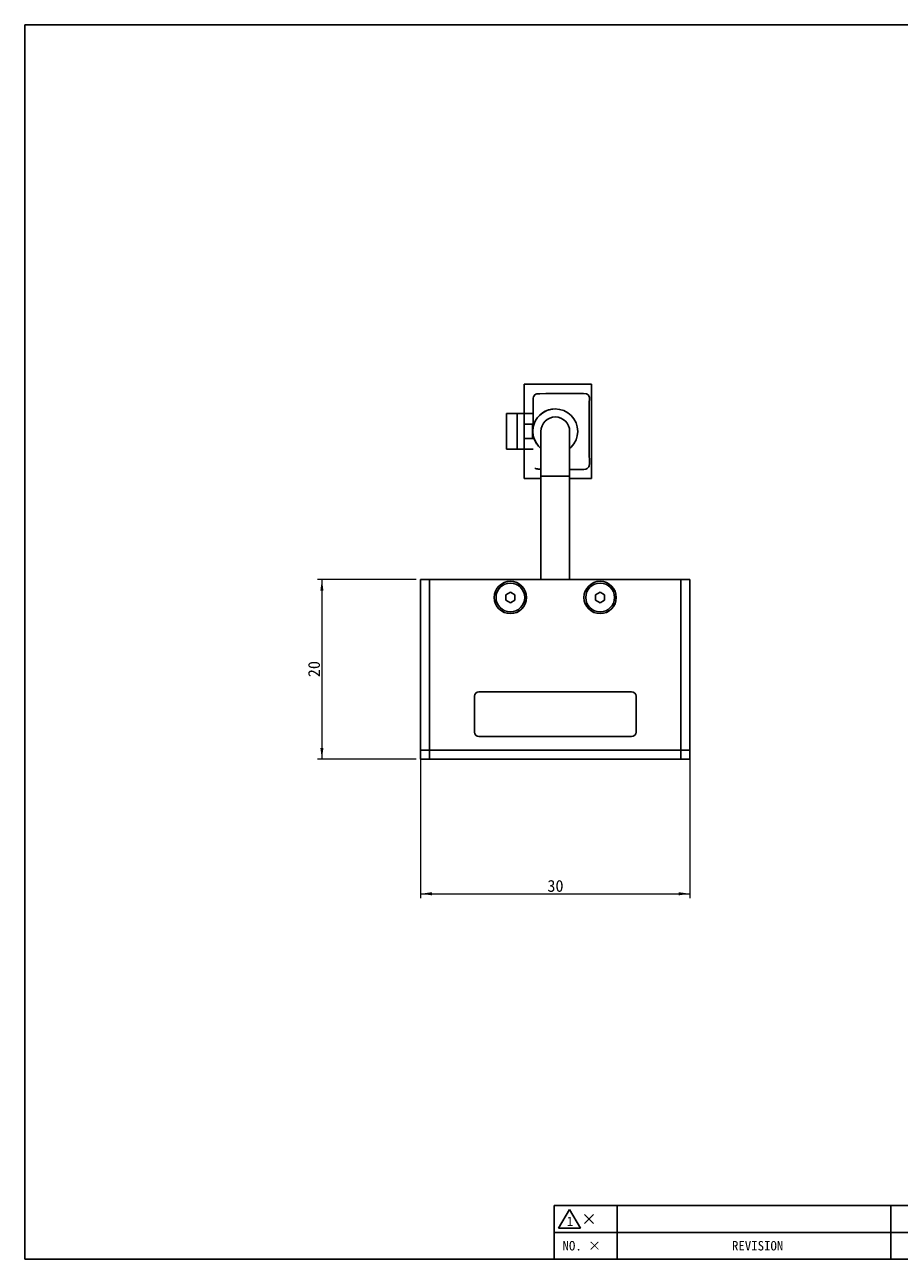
# Model space of a CAD drawing. Header units: millimetres. Extents: x 16 to 409, y 11 to 290.
# Tile 1 of 3: x 16 to 211, y 11 to 286. Entities that reach past the tile are written whole.
import ezdxf

# ---------------------------------------------------------------- set-up
doc = ezdxf.new("R2010")
doc.units = ezdxf.units.MM
doc.layers.add('00_FORMAT', color=7, linetype='Continuous')
doc.styles.add('SLDTEXTSTYLE0', font='MSGOTHIC.TTC')
doc.dimstyles.new('SLDDIMSTYLE0', dxfattribs={"dimtxt": 3.031684, "dimasz": 2.5, "dimexe": 0, "dimexo": 0.0625, "dimgap": 0.757921, "dimtad": 1, "dimdec": 0, "dimlfac": 0.5, "dimrnd": 1e-09, "dimzin": 12, "dimdsep": 46, "dimtxsty": 'SLDTEXTSTYLE0', "dimsah": 1, "dimcen": 0.09, "dimadec": 0, "dimazin": 3, "dimtfac": 1, "dimtdec": 0, "dimtofl": 0, "dimtmove": 0, "dimatfit": 3, "dimfxl": 1, "dimfrac": 2, "dimtolj": 1, "dimtzin": 12, "dimarcsym": 0})

# ---------------------------------------------------------------- blocks, each defined once
blk = doc.blocks.new('_D')
at = {"color": 7, "linetype": 'Continuous', "lineweight": 0}
for p, q in [((103.24, 162.42), (81.24, 162.42)), ((82.24, 162.42), (82.24, 122.42)), ((103.24, 122.42), (81.24, 122.42))]:
    blk.add_line(p, q, dxfattribs=at)
at = {"color": 7, "linetype": 'Continuous', "lineweight": 18}
for points in [[(82.24, 162.42), (81.89, 159.92), (82.59, 159.92)], [(82.24, 122.42), (82.59, 124.92), (81.89, 124.92)]]:
    blk.add_solid(points, dxfattribs=at)
at = {"color": 7, "linetype": 'Continuous', "lineweight": 18, "insert": (79.16, 140.66), "char_height": 2.646, "attachment_point": 1, "rotation": 90, "style": 'SLDTEXTSTYLE0'}
blk.add_mtext('20', dxfattribs=at)
blk = doc.blocks.new('_D_1')
at = {"color": 7, "linetype": 'Continuous', "lineweight": 0}
for p, q in [((104.24, 135.82), (104.24, 91.42)), ((164.24, 123.42), (164.24, 91.42)), ((104.24, 92.42), (164.24, 92.42))]:
    blk.add_line(p, q, dxfattribs=at)
at = {"color": 7, "linetype": 'Continuous', "lineweight": 18}
for points in [[(104.24, 92.42), (106.74, 92.07), (106.74, 92.77)], [(164.24, 92.42), (161.74, 92.77), (161.74, 92.07)]]:
    blk.add_solid(points, dxfattribs=at)
at = {"color": 7, "linetype": 'Continuous', "lineweight": 18, "insert": (132.48, 95.5), "char_height": 2.646, "attachment_point": 1, "style": 'SLDTEXTSTYLE0'}
blk.add_mtext('30', dxfattribs=at)

msp = doc.modelspace()

# ---------------------------------------------------------------- linework, layer by layer
at = {"color": 7, "linetype": 'Continuous', "lineweight": 25}
for p, q in [((127.34, 199.42), (127.34, 205.92)), ((127.34, 205.92), (142.34, 205.92)), ((142.34, 205.92), (142.34, 184.92)), ((123.34, 191.42), (123.34, 199.42)), ((123.34, 199.42), (125.74, 199.42)), ((125.74, 191.42), (125.74, 199.42)), ((125.74, 199.42), (127.34, 199.42)), ((127.34, 199.42), (127.34, 191.42)), ((127.34, 199.42), (129.34, 199.42)), ((127.34, 197.02), (129.34, 197.02)), ((129.14, 197.02), (129.14, 193.82)), ((131.04, 195.42), (131.04, 185.42)), ((137.44, 185.42), (137.44, 195.42)), ((129.34, 193.82), (127.34, 193.82)), ((123.34, 191.42), (125.74, 191.42)), ((127.34, 191.42), (125.74, 191.42)), ((127.34, 191.42), (129.34, 191.42)), ((127.34, 184.92), (127.34, 191.42)), ((131.04, 184.92), (127.34, 184.92)), ((131.04, 185.42), (131.04, 162.42)), ((137.44, 162.42), (137.44, 185.42)), ((142.34, 184.92), (137.44, 184.92)), ((104.24, 124.42), (104.24, 162.42)), ((104.24, 162.42), (106.24, 162.42)), ((162.24, 162.42), (106.24, 162.42)), ((106.24, 162.42), (106.24, 124.42)), ((162.24, 124.42), (162.24, 162.42)), ((162.24, 162.42), (164.24, 162.42)), ((164.24, 162.42), (164.24, 124.42)), ((124.24, 159.57), (123.24, 159)), ((125.24, 159), (124.24, 159.57)), ((144.24, 159.57), (143.24, 159)), ((145.24, 159), (144.24, 159.57)), ((123.24, 159), (123.24, 157.84)), ((123.24, 157.84), (124.24, 157.26)), ((124.24, 157.26), (125.24, 157.84)), ((125.24, 157.84), (125.24, 159)), ((143.24, 159), (143.24, 157.84)), ((143.24, 157.84), (144.24, 157.26)), ((144.24, 157.26), (145.24, 157.84)), ((145.24, 157.84), (145.24, 159)), ((116.24, 136.42), (116.24, 128.42)), ((151.24, 137.42), (117.24, 137.42)), ((152.24, 128.42), (152.24, 136.42)), ((117.24, 127.42), (151.24, 127.42)), ((104.24, 122.42), (104.24, 124.42)), ((104.24, 124.42), (106.24, 124.42)), ((106.24, 124.42), (106.24, 122.42)), ((162.24, 124.42), (106.24, 124.42)), ((162.24, 122.42), (162.24, 124.42)), ((162.24, 124.42), (164.24, 124.42)), ((164.24, 124.42), (164.24, 122.42)), ((106.24, 122.42), (104.24, 122.42)), ((162.24, 122.42), (106.24, 122.42)), ((164.24, 122.42), (162.24, 122.42))]:
    msp.add_line(p, q, dxfattribs=at)
at = {"color": 8, "linetype": 'Continuous', "lineweight": 25}
msp.add_line((137.44, 185.42), (131.04, 185.42), dxfattribs=at)
at = {"color": 7, "linetype": 'Continuous', "lineweight": 18}
for p, q in [((134.98, 17.93), (137.4, 22.13)), ((137.4, 22.13), (139.83, 17.93)), ((142.79, 19), (140.79, 21)), ((140.79, 19), (142.79, 21)), ((139.83, 17.93), (134.98, 17.93))]:
    msp.add_line(p, q, dxfattribs=at)
at = {"color": 7, "linetype": 'Continuous', "lineweight": 25, "flags": 128}
for points in [[(137.44, 186.96), (137.71, 186.96), (138.48, 186.96), (139.33, 186.96), (140.17, 186.96), (140.59, 186.96), (140.96, 186.97), (141.1, 187), (141.21, 187.04), (141.36, 187.13), (141.45, 187.19), (141.71, 187.48), (141.82, 187.77), (141.84, 188.29), (141.84, 188.93), (141.82, 190.14), (141.81, 192.32), (141.8, 196.19), (141.82, 200.1), (141.83, 201.87), (141.84, 202.63), (141.84, 202.98), (141.74, 203.31), (141.56, 203.56), (141.37, 203.72), (141.2, 203.8), (140.52, 203.88), (139.48, 203.88), (138.05, 203.87), (136.68, 203.87), (135.43, 203.87), (134.27, 203.85), (133.19, 203.83), (132.15, 203.82), (130.78, 203.81), (130.15, 203.79), (129.89, 203.7), (129.68, 203.56), (129.51, 203.35), (129.39, 203.1), (129.35, 202.83), (129.35, 202.55), (129.34, 202.23), (129.34, 201.89), (129.34, 201.51), (129.34, 201.11), (129.34, 200.21), (129.34, 199.19), (129.34, 198.06), (129.34, 196.82), (129.34, 196.82)], [(137.44, 186.96), (137.71, 186.96), (138.48, 186.96), (139.33, 186.96), (140.17, 186.96), (140.59, 186.96), (140.96, 186.97), (141.1, 187), (141.21, 187.04), (141.36, 187.13), (141.45, 187.19), (141.71, 187.48), (141.82, 187.77), (141.84, 188.29), (141.84, 188.93), (141.82, 190.14), (141.81, 192.32), (141.8, 196.19), (141.82, 200.1), (141.83, 201.87), (141.84, 202.63), (141.84, 202.98), (141.74, 203.31), (141.56, 203.56), (141.37, 203.72), (141.2, 203.8), (140.52, 203.88), (139.48, 203.88), (138.05, 203.87), (136.68, 203.87), (135.43, 203.87), (134.27, 203.85), (133.19, 203.83), (132.15, 203.82), (130.78, 203.81), (130.15, 203.79), (129.89, 203.7), (129.68, 203.56), (129.51, 203.35), (129.39, 203.1), (129.35, 202.83), (129.35, 202.55), (129.34, 202.23), (129.34, 201.89), (129.34, 201.51), (129.34, 201.11), (129.34, 200.21), (129.34, 199.19), (129.34, 198.06), (129.34, 196.82), (129.34, 196.82)], [(134.24, 200.42), (135.21, 200.32), (136.15, 200.04), (137.02, 199.58), (137.77, 198.95), (138.4, 198.2), (138.86, 197.33), (139.14, 196.39), (139.24, 195.42), (139.14, 194.44), (138.86, 193.51), (138.4, 192.64), (137.77, 191.88), (137.44, 191.61), (137.77, 191.88), (138.4, 192.64), (138.86, 193.51), (139.14, 194.44), (139.24, 195.42), (139.14, 196.39), (138.86, 197.33), (138.4, 198.2), (137.77, 198.95), (137.02, 199.58), (136.15, 200.04), (135.21, 200.32), (134.24, 200.42), (133.26, 200.32), (132.33, 200.04), (131.46, 199.58), (130.7, 198.95), (130.08, 198.2), (129.62, 197.33), (129.34, 196.39), (129.24, 195.42), (129.34, 194.44), (129.62, 193.51), (130.08, 192.64), (130.7, 191.88), (131.04, 191.61)]]:
    msp.add_lwpolyline(points, dxfattribs=at)
at = {"color": 7, "linetype": 'Continuous', "lineweight": 25}
for centre, radius in [((124.24, 158.42), 3.6), ((124.24, 158.42), 3.2), ((144.24, 158.42), 3.6), ((144.24, 158.42), 3.2)]:
    msp.add_circle(centre, radius, dxfattribs=at)
for centre, radius, start, end in [((134.22, 195.44), 4.98, 89.7529, 230.3264), ((134.24, 195.42), 3.2, 0, 180), ((117.24, 136.42), 1, 90, 180), ((151.24, 136.42), 1, 0, 90), ((117.24, 128.42), 1, 180, 270), ((151.24, 128.42), 1, 270, 0)]:
    msp.add_arc(centre, radius, start, end, dxfattribs=at)
msp.add_open_spline([(129.66, 187.3), (129.71, 187.26), (129.83, 187.15), (130.09, 187.04), (130.51, 187.02), (130.83, 187.02), (131.04, 187.03)], degree=3, knots=[0, 0, 0, 0, 0.138961, 0.337622, 0.570794, 1, 1, 1, 1], dxfattribs=at)
msp.add_open_spline([(129.66, 187.3), (129.71, 187.26), (129.83, 187.15), (130.09, 187.04), (130.51, 187.02), (130.83, 187.02), (131.04, 187.03)], degree=3, knots=[0, 0, 0, 0, 0.138961, 0.337622, 0.570794, 1, 1, 1, 1], dxfattribs=at)
at = {"layer": '00_FORMAT', "color": 7}
for p, q in [((16.01, 11), (16.01, 286)), ((16.01, 286), (409.01, 286)), ((134.01, 17), (134.01, 23)), ((229.01, 23), (134.01, 23)), ((137.4, 22.13), (134.98, 17.93)), ((139.83, 17.93), (137.4, 22.13)), ((148.01, 17), (148.01, 23)), ((209.01, 17), (209.01, 23)), ((142.79, 19), (140.79, 21)), ((140.79, 19), (142.79, 21)), ((134.01, 11), (134.01, 17)), ((229.01, 17), (134.01, 17)), ((139.83, 17.93), (134.98, 17.93)), ((148.01, 11), (148.01, 17)), ((209.01, 11), (209.01, 17)), ((16.01, 11), (409.01, 11))]:
    msp.add_line(p, q, dxfattribs=at)

# ---------------------------------------------------------------- texts
at = {"color": 7, "linetype": 'Continuous', "lineweight": 18, "char_height": 2.1, "attachment_point": 1, "style": 'SLDTEXTSTYLE0'}
for s, insert in [('1', (136.79, 20.51)), ('NO. ×', (135.86, 15.07)), ('REVISION', (173.62, 15.07))]:
    msp.add_mtext(s, dxfattribs=dict(at, insert=insert))

# ---------------------------------------------------------------- dimensions: what is measured, and where the dimension line sits
at = {"color": 7, "linetype": 'Continuous', "lineweight": 18}
dim = msp.add_linear_dim(base=(82.24, 122.42), p1=(104.24, 162.42), p2=(104.24, 122.42), angle=90, dimstyle='SLDDIMSTYLE0', dxfattribs=at)
dim.commit()
dim.dimension.update_dxf_attribs({"geometry": '_D', "text_midpoint": (82.24, 142.42), "dimtype": 160})
dim = msp.add_linear_dim(base=(164.24, 92.42), p1=(104.24, 136.82), p2=(164.24, 124.42), dimstyle='SLDDIMSTYLE0', dxfattribs=at)
dim.commit()
dim.dimension.update_dxf_attribs({"geometry": '_D_1', "text_midpoint": (134.24, 92.42), "dimtype": 160})

doc.saveas('drawing.dxf')
